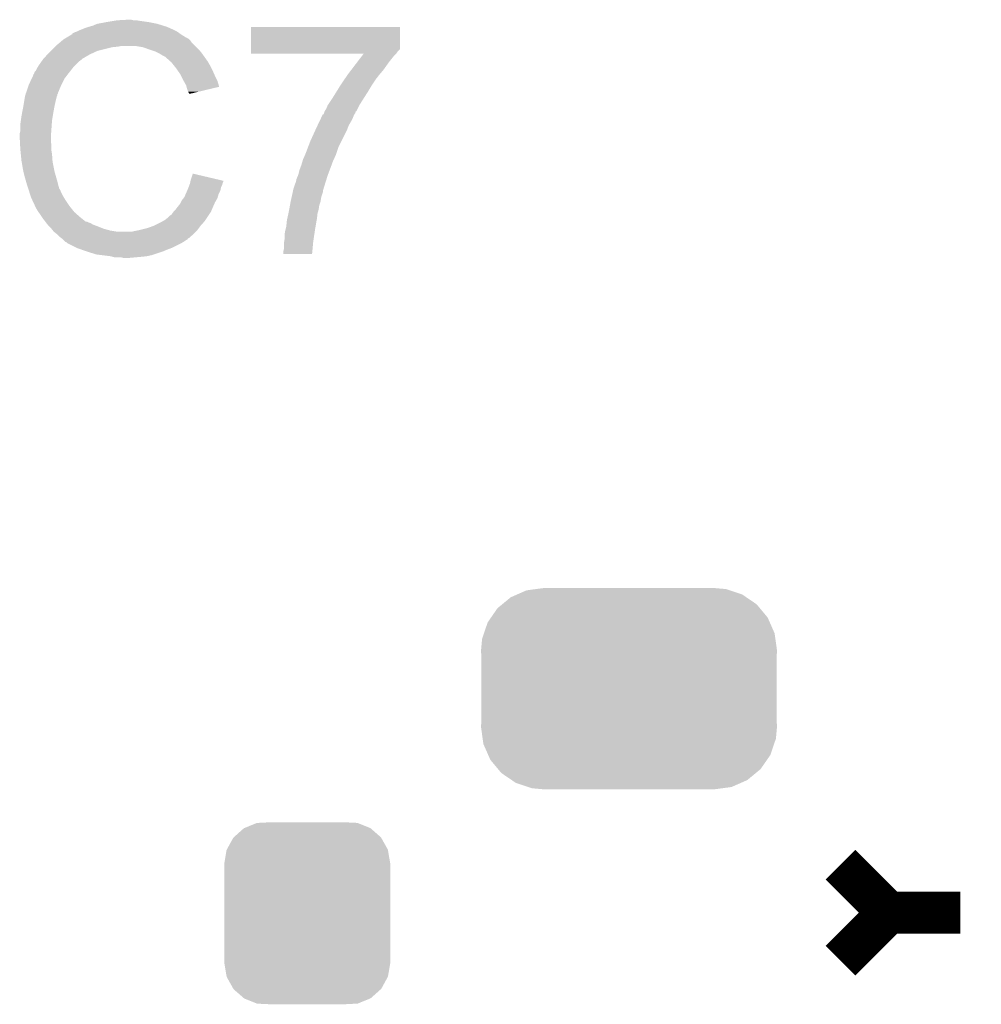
# Model space of a CAD drawing. Extents: x -0.05 to 0.95, y -0.15 to 1.54.
# Tile 19 of 44: x 0.45 to 0.61, y 0.6 to 0.76. Entities that reach past the tile are written whole.
import ezdxf

# ---------------------------------------------------------------- set-up
doc = ezdxf.new("R2010")
doc.units = 0
doc.layers.get('0').update_dxf_attribs({"linetype": 'CONTINUOUS'})
doc.layers.add('HOD_CAP_2_CLICK_V101_GTO', color=14, linetype='CONTINUOUS')
doc.layers.add('HOD_CAP_2_CLICK_V101_GTS', color=12, linetype='CONTINUOUS')

# ---------------------------------------------------------------- blocks, each defined once
blk = doc.blocks.new('CUSTOM_55')
for points in [[(-0.01052, 0.01422), (-0.00841, 0.01508), (0.01054, 0.01422), (0.00839, 0.01508)], [(-0.00841, 0.01508), (-0.00819, 0.01509), (0.00839, 0.01508), (0.00836, 0.01509)], [(-0.00819, 0.01509), (-0.00607, 0.0152), (0.00836, 0.01509), (0.00607, 0.0152)], [(-0.01229, 0.01267), (-0.01059, 0.01419), (0.01231, 0.01267), (0.01057, 0.01419)], [(-0.01059, 0.01419), (-0.01052, 0.01422), (0.01057, 0.01419), (0.01054, 0.01422)], [(-0.01344, 0.01062), (-0.01234, 0.01263), (0.01345, 0.01062), (0.01233, 0.01263)], [(-0.01234, 0.01263), (-0.01229, 0.01267), (0.01233, 0.01263), (0.01231, 0.01267)], [(-0.01385, 0.0083), (-0.01347, 0.01057), (0.01385, 0.0083), (0.01346, 0.01057)], [(-0.01347, 0.01057), (-0.01344, 0.01062), (0.01346, 0.01057), (0.01345, 0.01062)], [(-0.01385, 0.00825), (-0.01385, 0.0083), (0.01385, 0.00825), (0.01385, 0.0083)], [(-0.01385, -0.00825), (-0.01385, 0.00825), (0.01385, -0.00825), (0.01385, 0.00825)], [(-0.01385, -0.0083), (-0.01385, -0.00825), (0.01385, -0.0083), (0.01385, -0.00825)], [(-0.01346, -0.01057), (-0.01385, -0.0083), (0.01347, -0.01057), (0.01385, -0.0083)], [(-0.01345, -0.01062), (-0.01346, -0.01057), (0.01344, -0.01062), (0.01347, -0.01057)], [(-0.01233, -0.01263), (-0.01345, -0.01062), (0.01234, -0.01263), (0.01344, -0.01062)], [(-0.01231, -0.01267), (-0.01233, -0.01263), (0.01229, -0.01267), (0.01234, -0.01263)], [(-0.01057, -0.01419), (-0.01231, -0.01267), (0.01059, -0.01419), (0.01229, -0.01267)], [(-0.01054, -0.01422), (-0.01057, -0.01419), (0.01052, -0.01422), (0.01059, -0.01419)], [(-0.00839, -0.01508), (-0.01054, -0.01422), (0.00841, -0.01508), (0.01052, -0.01422)], [(-0.00836, -0.01509), (-0.00839, -0.01508), (0.00819, -0.01509), (0.00841, -0.01508)], [(-0.00607, -0.0152), (-0.00836, -0.01509), (0.00607, -0.0152), (0.00819, -0.01509)]]:
    blk.add_solid(points)
blk = doc.blocks.new('CUSTOM_56')
for points in [[(-0.0171, 0.01642), (-0.01554, 0.01663), (0.01682, 0.01642), (0.01619, 0.01663)], [(-0.01554, 0.01663), (-0.01425, 0.0168), (0.01619, 0.01663), (0.01425, 0.0168)], [(-0.02116, 0.01409), (-0.01974, 0.01526), (0.0213, 0.01409), (0.01958, 0.01526)], [(-0.01974, 0.01526), (-0.0187, 0.01572), (0.01958, 0.01526), (0.01892, 0.01572)], [(-0.0187, 0.01572), (-0.0171, 0.01642), (0.01892, 0.01572), (0.01682, 0.01642)], [(-0.02303, 0.01188), (-0.02196, 0.01343), (0.02314, 0.01188), (0.02185, 0.01343)], [(-0.02196, 0.01343), (-0.02116, 0.01409), (0.02185, 0.01343), (0.0213, 0.01409)], [(-0.02359, 0.01107), (-0.02303, 0.01188), (0.0235, 0.01107), (0.02314, 0.01188)], [(-0.02421, 0.00925), (-0.02359, 0.01107), (0.0243, 0.00925), (0.0235, 0.01107)], [(-0.0247, 0.0064), (-0.02452, 0.00834), (0.0247, 0.0064), (0.02443, 0.00834)], [(-0.02452, 0.00834), (-0.02421, 0.00925), (0.02443, 0.00834), (0.0243, 0.00925)], [(-0.02465, 0.00538), (-0.0247, 0.0064), (0.02465, 0.00538), (0.0247, 0.0064)], [(-0.02465, -0.00538), (-0.02465, 0.00538), (0.02465, -0.00538), (0.02465, 0.00538)], [(-0.0247, -0.0064), (-0.02465, -0.00538), (0.0247, -0.0064), (0.02465, -0.00538)], [(-0.02443, -0.00834), (-0.0247, -0.0064), (0.02452, -0.00834), (0.0247, -0.0064)], [(-0.0243, -0.00925), (-0.02443, -0.00834), (0.02421, -0.00925), (0.02452, -0.00834)], [(-0.0235, -0.01107), (-0.0243, -0.00925), (0.02359, -0.01107), (0.02421, -0.00925)], [(-0.02314, -0.01188), (-0.0235, -0.01107), (0.02303, -0.01188), (0.02359, -0.01107)], [(-0.02185, -0.01343), (-0.02314, -0.01188), (0.02196, -0.01343), (0.02303, -0.01188)], [(-0.0213, -0.01409), (-0.02185, -0.01343), (0.02116, -0.01409), (0.02196, -0.01343)], [(-0.01958, -0.01526), (-0.0213, -0.01409), (0.01974, -0.01526), (0.02116, -0.01409)], [(-0.01892, -0.01572), (-0.01958, -0.01526), (0.0187, -0.01572), (0.01974, -0.01526)], [(-0.01682, -0.01642), (-0.01892, -0.01572), (0.0171, -0.01642), (0.0187, -0.01572)], [(-0.01619, -0.01663), (-0.01682, -0.01642), (0.01554, -0.01663), (0.0171, -0.01642)], [(-0.01425, -0.0168), (-0.01619, -0.01663), (0.01425, -0.0168), (0.01554, -0.01663)]]:
    blk.add_solid(points)

msp = doc.modelspace()

# ---------------------------------------------------------------- linework, layer by layer
at = {"layer": 'HOD_CAP_2_CLICK_V101_GTO', "const_width": 0.007}
for points in [[(0.587, 0.622), (0.595, 0.614)], [(0.587, 0.606), (0.595, 0.614)], [(0.595, 0.614), (0.607, 0.614)]]:
    msp.add_lwpolyline(points, dxfattribs=at)
at = {"layer": 'HOD_CAP_2_CLICK_V101_GTO'}
for points in [[(0.4645, 0.7627), (0.4657, 0.7629), (0.4715, 0.7627), (0.4701, 0.7629)], [(0.4657, 0.7629), (0.4663, 0.763), (0.4701, 0.7629), (0.4695, 0.763)], [(0.4663, 0.763), (0.4681, 0.7631), (0.469, 0.763), (0.4686, 0.7631)], [(0.4595, 0.7611), (0.4599, 0.7613), (0.4763, 0.7611), (0.4759, 0.7613)], [(0.4599, 0.7613), (0.4604, 0.7615), (0.4759, 0.7613), (0.4755, 0.7615)], [(0.4604, 0.7615), (0.4609, 0.7617), (0.4755, 0.7615), (0.47505, 0.7617)], [(0.4609, 0.7617), (0.4615, 0.7619), (0.47505, 0.7617), (0.4746, 0.7619)], [(0.4615, 0.7619), (0.4622, 0.7621), (0.4746, 0.7619), (0.47396, 0.7621)], [(0.4622, 0.7621), (0.4629, 0.7624), (0.47396, 0.7621), (0.473, 0.7624)], [(0.4629, 0.7624), (0.4645, 0.7627), (0.473, 0.7624), (0.4715, 0.7627)], [(0.4886, 0.7582), (0.4886, 0.7619), (0.5135, 0.7582), (0.5135, 0.7619)], [(0.4886, 0.7619), (0.4886, 0.7619), (0.5135, 0.7619), (0.4886, 0.7619)], [(0.45671, 0.7593), (0.45706, 0.7596), (0.4787, 0.7593), (0.4785, 0.7596)], [(0.45706, 0.7596), (0.4573, 0.7598), (0.4785, 0.7596), (0.4783, 0.7598)], [(0.4573, 0.7598), (0.45747, 0.7599), (0.4783, 0.7598), (0.4782, 0.7599)], [(0.45747, 0.7599), (0.45763, 0.76), (0.4782, 0.7599), (0.478, 0.76)], [(0.45763, 0.76), (0.4578, 0.7601), (0.478, 0.76), (0.4779, 0.7601)], [(0.4578, 0.7601), (0.45863, 0.7606), (0.4778, 0.7601), (0.477, 0.7606)], [(0.4578, 0.7601), (0.4578, 0.7601), (0.4779, 0.7601), (0.4778, 0.7601)], [(0.45863, 0.7606), (0.4588, 0.7607), (0.477, 0.7606), (0.47686, 0.7607)], [(0.4588, 0.7608), (0.4592, 0.761), (0.47672, 0.7608), (0.47644, 0.761)], [(0.4588, 0.7607), (0.4588, 0.7608), (0.47686, 0.7607), (0.47672, 0.7608)], [(0.4592, 0.761), (0.4595, 0.7611), (0.47644, 0.761), (0.4763, 0.7611)], [(0.4549, 0.7576), (0.4552, 0.7579), (0.46235, 0.7576), (0.463, 0.7579)], [(0.4552, 0.7579), (0.4558, 0.7585), (0.463, 0.7579), (0.4654, 0.7585)], [(0.4558, 0.7585), (0.4559, 0.7586), (0.4654, 0.7585), (0.4664, 0.7586)], [(0.4559, 0.7586), (0.456, 0.7587), (0.4664, 0.7586), (0.4669, 0.7587)], [(0.456, 0.7587), (0.45671, 0.7593), (0.4793, 0.7587), (0.4787, 0.7593)], [(0.4706, 0.7585), (0.4694, 0.7587), (0.4795, 0.7585), (0.4793, 0.7587)], [(0.4717, 0.7581), (0.4706, 0.7585), (0.4799, 0.7581), (0.4795, 0.7585)], [(0.472, 0.758), (0.4717, 0.7581), (0.48, 0.758), (0.4799, 0.7581)], [(0.4726, 0.7578), (0.472, 0.758), (0.48016, 0.7578), (0.48, 0.758)], [(0.4886, 0.7578), (0.4886, 0.7582), (0.5131, 0.7578), (0.5135, 0.7582)], [(0.45369, 0.7562), (0.4539, 0.7565), (0.46, 0.7562), (0.4604, 0.7565)], [(0.4539, 0.7565), (0.45399, 0.7566), (0.4604, 0.7565), (0.4605, 0.7566)], [(0.45399, 0.7566), (0.45463, 0.7573), (0.4605, 0.7566), (0.4617, 0.7573)], [(0.45463, 0.7573), (0.4549, 0.7576), (0.4617, 0.7573), (0.46235, 0.7576)], [(0.4732, 0.7575), (0.4726, 0.7578), (0.4804, 0.7575), (0.48016, 0.7578)], [(0.4734, 0.7574), (0.4732, 0.7575), (0.48047, 0.7574), (0.4804, 0.7575)], [(0.4739, 0.7571), (0.4734, 0.7574), (0.48069, 0.7571), (0.48047, 0.7574)], [(0.4743, 0.7569), (0.4739, 0.7571), (0.48083, 0.7569), (0.48069, 0.7571)], [(0.4744, 0.7568), (0.4743, 0.7569), (0.4809, 0.7568), (0.48083, 0.7569)], [(0.47519, 0.7561), (0.4744, 0.7568), (0.4814, 0.7561), (0.4809, 0.7568)], [(0.4886, 0.7575), (0.4886, 0.7578), (0.5129, 0.7575), (0.5131, 0.7578)], [(0.4886, 0.7574), (0.4886, 0.7575), (0.5128, 0.7574), (0.5129, 0.7575)], [(0.5064, 0.7561), (0.50717, 0.7571), (0.5117, 0.7561), (0.5125, 0.7571)], [(0.50717, 0.7571), (0.5074, 0.7574), (0.5125, 0.7571), (0.5128, 0.7574)], [(0.4525, 0.7544), (0.4527, 0.7546), (0.45836, 0.7544), (0.45851, 0.7546)], [(0.4527, 0.7546), (0.4529, 0.755), (0.45851, 0.7546), (0.45882, 0.755)], [(0.4529, 0.755), (0.45296, 0.7551), (0.45882, 0.755), (0.4589, 0.7551)], [(0.45296, 0.7551), (0.4532, 0.7555), (0.4589, 0.7551), (0.4593, 0.7555)], [(0.4532, 0.7555), (0.45369, 0.7562), (0.4593, 0.7555), (0.46, 0.7562)], [(0.4753, 0.756), (0.47519, 0.7561), (0.48146, 0.756), (0.4814, 0.7561)], [(0.47578, 0.7554), (0.4753, 0.756), (0.4818, 0.7554), (0.48146, 0.756)], [(0.4761, 0.755), (0.47578, 0.7554), (0.482, 0.755), (0.4818, 0.7554)], [(0.47638, 0.7546), (0.4761, 0.755), (0.4822, 0.7546), (0.482, 0.755)], [(0.4768, 0.754), (0.47638, 0.7546), (0.48247, 0.754), (0.4822, 0.7546)], [(0.5048, 0.754), (0.50533, 0.7547), (0.5101, 0.754), (0.5107, 0.7547)], [(0.50533, 0.7547), (0.5064, 0.7561), (0.5107, 0.7547), (0.5117, 0.7561)], [(0.4515, 0.7522), (0.45202, 0.7533), (0.45695, 0.7522), (0.4575, 0.7533)], [(0.45202, 0.7533), (0.4523, 0.7539), (0.4575, 0.7533), (0.45797, 0.7539)], [(0.4523, 0.754), (0.4524, 0.7541), (0.45804, 0.754), (0.45812, 0.7541)], [(0.4523, 0.7539), (0.4523, 0.754), (0.45797, 0.7539), (0.45804, 0.754)], [(0.4524, 0.7541), (0.4525, 0.7544), (0.45812, 0.7541), (0.45836, 0.7544)], [(0.47695, 0.7537), (0.4768, 0.754), (0.4826, 0.7537), (0.48247, 0.754)], [(0.4773, 0.753), (0.47695, 0.7537), (0.48295, 0.753), (0.4826, 0.7537)], [(0.47736, 0.7529), (0.4773, 0.753), (0.483, 0.7529), (0.48295, 0.753)], [(0.5037, 0.7524), (0.50418, 0.7531), (0.50893, 0.7524), (0.5094, 0.7531)], [(0.50418, 0.7531), (0.5048, 0.754), (0.5094, 0.7531), (0.5101, 0.754)], [(0.45107, 0.7509), (0.45147, 0.7521), (0.4564, 0.7509), (0.4569, 0.7521)], [(0.45147, 0.7521), (0.4515, 0.7522), (0.4569, 0.7521), (0.45695, 0.7522)], [(0.4778, 0.7521), (0.47736, 0.7529), (0.48324, 0.7521), (0.483, 0.7529)], [(0.47785, 0.7519), (0.4778, 0.7521), (0.4833, 0.7519), (0.48324, 0.7521)], [(0.4779, 0.7517), (0.47785, 0.7519), (0.48247, 0.7517), (0.4833, 0.7519)], [(0.4781, 0.7511), (0.4779, 0.7517), (0.47996, 0.7511), (0.48247, 0.7517)], [(0.50295, 0.7512), (0.50357, 0.7522), (0.5082, 0.7512), (0.5088, 0.7522)], [(0.50357, 0.7522), (0.5037, 0.7524), (0.5088, 0.7522), (0.50893, 0.7524)], [(0.45075, 0.7495), (0.45088, 0.7503), (0.456, 0.7495), (0.4562, 0.7503)], [(0.45088, 0.7503), (0.4509, 0.7504), (0.4562, 0.7503), (0.45625, 0.7504)], [(0.4509, 0.7504), (0.45093, 0.7505), (0.45625, 0.7504), (0.4563, 0.7505)], [(0.45093, 0.7505), (0.451, 0.7507), (0.4563, 0.7505), (0.4563, 0.7507)], [(0.451, 0.7507), (0.45103, 0.7508), (0.4563, 0.7507), (0.4564, 0.7508)], [(0.45103, 0.7508), (0.45107, 0.7509), (0.4564, 0.7508), (0.4564, 0.7509)], [(0.4782, 0.7509), (0.4781, 0.7511), (0.47913, 0.7509), (0.47996, 0.7511)], [(0.4783, 0.7508), (0.4782, 0.7509), (0.47871, 0.7508), (0.47913, 0.7509)], [(0.4783, 0.7507), (0.4783, 0.7508), (0.4783, 0.7507), (0.47871, 0.7508)], [(0.50153, 0.749), (0.5022, 0.75), (0.5068, 0.749), (0.50744, 0.75)], [(0.5022, 0.75), (0.50295, 0.7512), (0.50744, 0.75), (0.5082, 0.7512)], [(0.45039, 0.7475), (0.4506, 0.7486), (0.4556, 0.7475), (0.4558, 0.7486)], [(0.4506, 0.7486), (0.45075, 0.7495), (0.4558, 0.7486), (0.456, 0.7495)], [(0.5009, 0.7478), (0.5012, 0.7483), (0.5062, 0.7478), (0.50645, 0.7483)], [(0.5012, 0.7483), (0.5014, 0.7488), (0.50645, 0.7483), (0.5067, 0.7488)], [(0.5014, 0.7488), (0.50153, 0.749), (0.5067, 0.7488), (0.5068, 0.749)], [(0.4502, 0.7463), (0.4503, 0.747), (0.4554, 0.7463), (0.45552, 0.747)], [(0.4503, 0.747), (0.45039, 0.7475), (0.45552, 0.747), (0.4556, 0.7475)], [(0.50003, 0.7461), (0.50031, 0.7467), (0.5053, 0.7461), (0.5056, 0.7467)], [(0.50031, 0.7467), (0.50055, 0.7472), (0.5056, 0.7467), (0.5058, 0.7472)], [(0.50055, 0.7472), (0.5006, 0.7473), (0.5058, 0.7472), (0.50587, 0.7473)], [(0.5007, 0.7473), (0.5008, 0.7475), (0.50587, 0.7473), (0.506, 0.7475)], [(0.5008, 0.7475), (0.5009, 0.7478), (0.506, 0.7475), (0.5061, 0.7478)], [(0.5009, 0.7478), (0.5009, 0.7478), (0.5061, 0.7478), (0.5062, 0.7478)], [(0.4501, 0.7456), (0.4502, 0.7463), (0.45535, 0.7456), (0.4554, 0.7463)], [(0.4501, 0.7445), (0.4501, 0.7456), (0.45527, 0.7445), (0.45535, 0.7456)], [(0.49932, 0.7446), (0.4995, 0.745), (0.5046, 0.7446), (0.50475, 0.745)], [(0.4995, 0.745), (0.49969, 0.7454), (0.50475, 0.745), (0.5049, 0.7454)], [(0.49969, 0.7454), (0.50003, 0.7461), (0.5049, 0.7454), (0.5053, 0.7461)], [(0.45, 0.7441), (0.4501, 0.7445), (0.45524, 0.7441), (0.45527, 0.7445)], [(0.45, 0.7435), (0.45, 0.7441), (0.4552, 0.7435), (0.45524, 0.7441)], [(0.45004, 0.7426), (0.45, 0.7435), (0.4552, 0.7426), (0.4552, 0.7435)], [(0.4985, 0.7428), (0.49932, 0.7446), (0.5037, 0.7428), (0.5046, 0.7446)], [(0.45006, 0.7423), (0.45004, 0.7426), (0.4553, 0.7423), (0.4552, 0.7426)], [(0.4501, 0.7415), (0.45006, 0.7423), (0.4553, 0.7415), (0.4553, 0.7423)], [(0.45013, 0.7412), (0.4501, 0.7415), (0.4553, 0.7412), (0.4553, 0.7415)], [(0.4977, 0.7407), (0.49812, 0.7418), (0.50283, 0.7407), (0.5032, 0.7418)], [(0.49812, 0.7418), (0.4985, 0.7428), (0.5032, 0.7418), (0.5037, 0.7428)], [(0.45019, 0.7406), (0.45013, 0.7412), (0.4554, 0.7406), (0.4553, 0.7412)], [(0.4503, 0.7395), (0.45019, 0.7406), (0.45548, 0.7395), (0.4554, 0.7406)], [(0.49721, 0.7395), (0.4973, 0.7398), (0.5023, 0.7395), (0.50244, 0.7398)], [(0.4973, 0.7398), (0.49766, 0.7406), (0.50244, 0.7398), (0.5028, 0.7406)], [(0.49766, 0.7406), (0.4977, 0.7407), (0.5028, 0.7406), (0.50283, 0.7407)], [(0.45034, 0.7393), (0.4503, 0.7395), (0.4555, 0.7393), (0.45548, 0.7395)], [(0.4506, 0.7378), (0.45034, 0.7393), (0.4558, 0.7378), (0.4555, 0.7393)], [(0.4967, 0.738), (0.497, 0.7388), (0.50174, 0.738), (0.50204, 0.7388)], [(0.497, 0.7388), (0.49721, 0.7395), (0.50204, 0.7388), (0.5023, 0.7395)], [(0.4508, 0.737), (0.4506, 0.7378), (0.45603, 0.737), (0.4558, 0.7378)], [(0.45097, 0.7364), (0.4508, 0.737), (0.4562, 0.7364), (0.45603, 0.737)], [(0.4786, 0.7365), (0.4789, 0.7374), (0.48272, 0.7365), (0.4789, 0.7374)], [(0.4962, 0.7365), (0.49646, 0.7371), (0.50122, 0.7365), (0.5014, 0.7371)], [(0.49646, 0.7371), (0.4965, 0.7372), (0.5014, 0.7371), (0.50144, 0.7372)], [(0.4965, 0.7372), (0.4967, 0.738), (0.50144, 0.7372), (0.50174, 0.738)], [(0.4512, 0.7356), (0.45097, 0.7364), (0.45641, 0.7356), (0.4562, 0.7364)], [(0.45143, 0.7349), (0.4512, 0.7356), (0.4566, 0.7349), (0.45641, 0.7356)], [(0.45147, 0.7348), (0.45143, 0.7349), (0.4567, 0.7348), (0.4566, 0.7349)], [(0.47797, 0.7346), (0.4781, 0.7349), (0.4835, 0.7346), (0.48356, 0.7349)], [(0.4781, 0.7349), (0.47818, 0.7351), (0.48356, 0.7349), (0.4836, 0.7351)], [(0.47818, 0.7351), (0.47832, 0.7355), (0.4836, 0.7351), (0.4838, 0.7355)], [(0.47832, 0.7355), (0.4784, 0.7357), (0.4838, 0.7355), (0.48385, 0.7357)], [(0.4784, 0.7357), (0.47845, 0.7359), (0.48385, 0.7357), (0.4839, 0.7359)], [(0.47845, 0.7359), (0.4785, 0.7361), (0.4839, 0.7359), (0.484, 0.7361)], [(0.4785, 0.7361), (0.47852, 0.7362), (0.484, 0.7361), (0.484, 0.7362)], [(0.47852, 0.7362), (0.4786, 0.7365), (0.484, 0.7362), (0.48272, 0.7365)], [(0.49561, 0.7345), (0.4957, 0.7349), (0.5006, 0.7345), (0.50072, 0.7349)], [(0.4957, 0.7349), (0.4959, 0.7355), (0.50072, 0.7349), (0.50091, 0.7355)], [(0.4959, 0.7355), (0.4961, 0.736), (0.50091, 0.7355), (0.50106, 0.736)], [(0.4961, 0.736), (0.4962, 0.7365), (0.50106, 0.736), (0.50122, 0.7365)], [(0.45153, 0.7346), (0.45147, 0.7348), (0.4568, 0.7346), (0.4567, 0.7348)], [(0.4516, 0.7344), (0.45153, 0.7346), (0.45687, 0.7344), (0.4568, 0.7346)], [(0.45162, 0.7343), (0.4516, 0.7344), (0.4569, 0.7343), (0.45687, 0.7344)], [(0.4517, 0.734), (0.45162, 0.7343), (0.45705, 0.734), (0.4569, 0.7343)], [(0.4518, 0.7337), (0.4517, 0.734), (0.4572, 0.7337), (0.45705, 0.734)], [(0.4519, 0.7334), (0.4518, 0.7337), (0.45739, 0.7334), (0.4572, 0.7337)], [(0.452, 0.7332), (0.4519, 0.7334), (0.45751, 0.7332), (0.45739, 0.7334)], [(0.4771, 0.733), (0.47734, 0.7333), (0.48283, 0.733), (0.483, 0.7333)], [(0.47734, 0.7333), (0.4775, 0.7335), (0.483, 0.7333), (0.48306, 0.7335)], [(0.4775, 0.7335), (0.47771, 0.734), (0.48306, 0.7335), (0.4832, 0.734)], [(0.47771, 0.734), (0.47797, 0.7346), (0.4832, 0.734), (0.4835, 0.7346)], [(0.49522, 0.7327), (0.49535, 0.7333), (0.5002, 0.7327), (0.5003, 0.7333)], [(0.49535, 0.7333), (0.49544, 0.7337), (0.5003, 0.7333), (0.5004, 0.7337)], [(0.49544, 0.7337), (0.49557, 0.7343), (0.5004, 0.7337), (0.5006, 0.7343)], [(0.49557, 0.7343), (0.49561, 0.7345), (0.5006, 0.7343), (0.5006, 0.7345)], [(0.45214, 0.7329), (0.452, 0.7332), (0.4577, 0.7329), (0.45751, 0.7332)], [(0.45256, 0.732), (0.45214, 0.7329), (0.4583, 0.732), (0.4577, 0.7329)], [(0.4528, 0.7315), (0.45256, 0.732), (0.4587, 0.7315), (0.4583, 0.732)], [(0.4761, 0.7315), (0.4764, 0.7319), (0.48212, 0.7315), (0.48229, 0.7319)], [(0.4764, 0.7319), (0.4768, 0.7324), (0.48229, 0.7319), (0.48251, 0.7324)], [(0.4768, 0.7324), (0.4769, 0.7326), (0.48251, 0.7324), (0.4826, 0.7326)], [(0.4769, 0.7326), (0.4771, 0.733), (0.4826, 0.7326), (0.48283, 0.733)], [(0.495, 0.7315), (0.49511, 0.7321), (0.49991, 0.7315), (0.5, 0.7321)], [(0.49511, 0.7321), (0.4952, 0.7326), (0.5, 0.7321), (0.50017, 0.7326)], [(0.4952, 0.7326), (0.49522, 0.7327), (0.50017, 0.7326), (0.5002, 0.7327)], [(0.45313, 0.731), (0.4528, 0.7315), (0.4591, 0.731), (0.4587, 0.7315)], [(0.45367, 0.7302), (0.45313, 0.731), (0.46, 0.7302), (0.4591, 0.731)], [(0.4538, 0.73), (0.45367, 0.7302), (0.46025, 0.73), (0.46, 0.7302)], [(0.45426, 0.7294), (0.4538, 0.73), (0.461, 0.7294), (0.46025, 0.73)], [(0.4743, 0.7297), (0.4748, 0.7301), (0.48103, 0.7297), (0.4813, 0.7301)], [(0.4748, 0.7301), (0.4751, 0.7304), (0.4813, 0.7301), (0.4815, 0.7304)], [(0.4751, 0.7304), (0.4753, 0.7305), (0.4815, 0.7304), (0.48157, 0.7305)], [(0.4753, 0.7305), (0.4755, 0.7308), (0.48157, 0.7305), (0.48177, 0.7308)], [(0.4755, 0.7308), (0.47565, 0.731), (0.48177, 0.7308), (0.4819, 0.731)], [(0.47565, 0.731), (0.4758, 0.7312), (0.4819, 0.731), (0.48199, 0.7312)], [(0.4758, 0.7312), (0.4761, 0.7315), (0.48199, 0.7312), (0.48212, 0.7315)], [(0.49464, 0.7298), (0.4948, 0.7305), (0.4996, 0.7298), (0.49968, 0.7305)], [(0.4948, 0.7305), (0.49484, 0.7307), (0.49968, 0.7305), (0.4997, 0.7307)], [(0.49484, 0.7307), (0.49498, 0.7314), (0.4997, 0.7307), (0.4999, 0.7314)], [(0.49498, 0.7314), (0.495, 0.7315), (0.4999, 0.7314), (0.49991, 0.7315)], [(0.45442, 0.7292), (0.45426, 0.7294), (0.4616, 0.7292), (0.4612, 0.7294)], [(0.45426, 0.7294), (0.45426, 0.7294), (0.4612, 0.7294), (0.461, 0.7294)], [(0.45449, 0.7291), (0.45442, 0.7292), (0.4619, 0.7291), (0.4616, 0.7292)], [(0.45465, 0.7289), (0.45449, 0.7291), (0.4622, 0.7289), (0.4619, 0.7291)], [(0.4548, 0.7287), (0.45465, 0.7289), (0.46273, 0.7287), (0.4622, 0.7289)], [(0.4549, 0.7286), (0.4548, 0.7287), (0.463, 0.7286), (0.46273, 0.7287)], [(0.4553, 0.7282), (0.4549, 0.7286), (0.464, 0.7282), (0.463, 0.7286)], [(0.4701, 0.728), (0.4713, 0.7283), (0.47967, 0.728), (0.4799, 0.7283)], [(0.4713, 0.7283), (0.4724, 0.7287), (0.4799, 0.7283), (0.4802, 0.7287)], [(0.4724, 0.7287), (0.4736, 0.7293), (0.4802, 0.7287), (0.48073, 0.7293)], [(0.4736, 0.7293), (0.47395, 0.7295), (0.48073, 0.7293), (0.4809, 0.7295)], [(0.47395, 0.7295), (0.4743, 0.7297), (0.4809, 0.7295), (0.48103, 0.7297)], [(0.49438, 0.7281), (0.4945, 0.7286), (0.4993, 0.7281), (0.49939, 0.7286)], [(0.4945, 0.7286), (0.4946, 0.7296), (0.49939, 0.7286), (0.49956, 0.7296)], [(0.4946, 0.7296), (0.49464, 0.7298), (0.49956, 0.7296), (0.4996, 0.7298)], [(0.45554, 0.7279), (0.4553, 0.7282), (0.4651, 0.7279), (0.464, 0.7282)], [(0.4557, 0.7277), (0.45554, 0.7279), (0.4663, 0.7277), (0.4651, 0.7279)], [(0.4562, 0.7273), (0.4557, 0.7277), (0.479, 0.7273), (0.4794, 0.7277)], [(0.4566, 0.7269), (0.4562, 0.7273), (0.47854, 0.7269), (0.479, 0.7273)], [(0.457, 0.7266), (0.4566, 0.7269), (0.4782, 0.7266), (0.47854, 0.7269)], [(0.4687, 0.7277), (0.4691, 0.7278), (0.4794, 0.7277), (0.4795, 0.7278)], [(0.4691, 0.7278), (0.4696, 0.7279), (0.4795, 0.7278), (0.4796, 0.7279)], [(0.4696, 0.7279), (0.4701, 0.728), (0.4796, 0.7279), (0.47967, 0.728)], [(0.4942, 0.7271), (0.4943, 0.7278), (0.49915, 0.7271), (0.49926, 0.7278)], [(0.4942, 0.7264), (0.4942, 0.7271), (0.49905, 0.7264), (0.49915, 0.7271)], [(0.4943, 0.7278), (0.49438, 0.7281), (0.49926, 0.7278), (0.4993, 0.7281)], [(0.4572, 0.7264), (0.457, 0.7266), (0.478, 0.7264), (0.4781, 0.7266)], [(0.457, 0.7266), (0.457, 0.7266), (0.4781, 0.7266), (0.4782, 0.7266)], [(0.4573, 0.7263), (0.4572, 0.7264), (0.4778, 0.7263), (0.478, 0.7264)], [(0.4575, 0.7261), (0.4573, 0.7263), (0.4775, 0.7261), (0.4778, 0.7263)], [(0.4578, 0.7259), (0.4575, 0.7261), (0.47717, 0.7259), (0.4775, 0.7261)], [(0.4579, 0.7258), (0.4579, 0.7259), (0.477, 0.7258), (0.47717, 0.7259)], [(0.4595, 0.725), (0.4579, 0.7258), (0.4754, 0.725), (0.477, 0.7258)], [(0.4941, 0.7258), (0.49415, 0.7261), (0.49897, 0.7258), (0.499, 0.7261)], [(0.4941, 0.7248), (0.4941, 0.7258), (0.49888, 0.7248), (0.49897, 0.7258)], [(0.49415, 0.7261), (0.4942, 0.7264), (0.499, 0.7261), (0.49905, 0.7264)], [(0.46035, 0.7247), (0.4595, 0.725), (0.4746, 0.7247), (0.4754, 0.725)], [(0.4612, 0.7244), (0.46035, 0.7247), (0.4739, 0.7244), (0.4746, 0.7247)], [(0.4628, 0.7239), (0.4612, 0.7244), (0.4724, 0.7239), (0.4739, 0.7244)], [(0.4636, 0.7238), (0.4628, 0.7239), (0.4721, 0.7238), (0.4724, 0.7239)], [(0.4652, 0.7236), (0.4636, 0.7238), (0.4712, 0.7236), (0.4721, 0.7238)], [(0.46555, 0.7235), (0.4652, 0.7236), (0.4702, 0.7235), (0.4712, 0.7236)], [(0.4659, 0.7234), (0.46555, 0.7235), (0.4691, 0.7234), (0.4702, 0.7235)], [(0.4674, 0.7233), (0.467, 0.7234), (0.468, 0.7233), (0.4691, 0.7234)], [(0.494, 0.7244), (0.4941, 0.7248), (0.49884, 0.7244), (0.49888, 0.7248)], [(0.494, 0.724), (0.494, 0.7244), (0.4988, 0.724), (0.49884, 0.7244)]]:
    msp.add_solid(points, dxfattribs=at)

# ---------------------------------------------------------------- block references
at = {"layer": 'HOD_CAP_2_CLICK_V101_GTS'}
for name, p in [('CUSTOM_56', (0.5517, 0.6514)), ('CUSTOM_55', (0.498, 0.6139))]:
    msp.add_blockref(name, p, dxfattribs=at)

doc.saveas('drawing.dxf')
